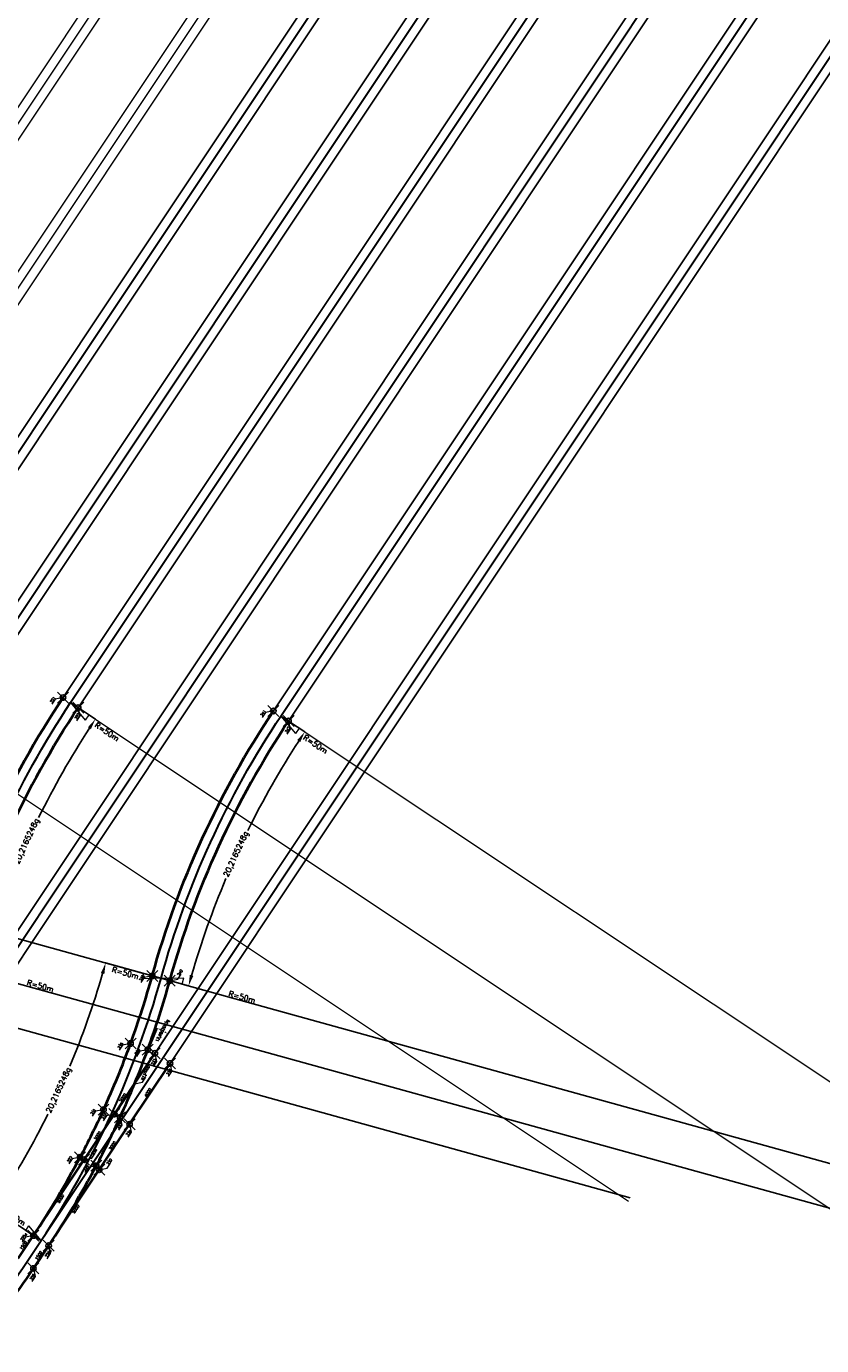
# Model space of a CAD drawing. Header units: metres. Extents: x 6603774 to 6604307, y 5739806 to 5740703.
# Tile 16 of 38: x 6604072 to 6604116, y 5739845 to 5739917. Entities that reach past the tile are written whole.
import ezdxf

# ---------------------------------------------------------------- set-up
doc = ezdxf.new("R2010")
doc.units = ezdxf.units.M
doc.header["$PDMODE"] = 35
doc.header["$PDSIZE"] = 0.3
doc.linetypes.add('DASHDOT', pattern=[25.4, 12.7, -6.35, 0, -6.35])
doc.layers.add('-punkty-specyf', color=7, linetype='Continuous')
for name, color, linetype, lineweight in [('-spec-dług-szyn', 7, 'Continuous', 20), ('-spec-wym-k-wewn', 6, 'Continuous', 13), ('-spec-wym-k-zewn', 30, 'Continuous', 13), ('-spec-wym-kąt-blok', 160, 'Continuous', 13), ('0 (etap 1)', 252, 'Continuous', 13), ('mat-szyna 76C1(VK Ri60)', 3, 'Continuous', 40), ('mat-szyna R60R2', 7, 'Continuous', 40), ('OSIE_TORU', 10, 'DASHDOT', 30), ('szyna 59R2 (między zwr. a krzyż.)', 222, 'Continuous', 40), ('szyna 60R2 (między zwr. a krzyż.)', 254, 'Continuous', 40), ('T_szyny 60R2 R290', 14, 'Continuous', 40), ('wsp-KrzyżownicRZ', 1, 'Continuous', 15), ('wsp-tocznej-szyn RZ', 114, 'Continuous', 15), ('zwrotnica R50m', 140, 'Continuous', 40)]:
    doc.layers.add(name, color=color, linetype=linetype, lineweight=lineweight)
doc.styles.add('dług-szyn', font='txt.shx')
doc.styles.add('prom-specyf', font='txt.shx')
doc.styles.add('WSP', font='txt.shx', dxfattribs={"width": 0.8})
doc.dimstyles.new('Długości-szyn-spec', dxfattribs={"dimtxt": 0.15, "dimasz": 0.01, "dimexe": 1.25, "dimexo": 0, "dimgap": 0, "dimtad": 0, "dimdec": 0, "dimlfac": 1000, "dimtxsty": 'dług-szyn', "dimblk": 'NONE', "dimcen": 0, "dimse1": 1, "dimse2": 1, "dimsd1": 1, "dimsd2": 1, "dimaunit": 1, "dimadec": 3, "dimazin": 0, "dimtfac": 1, "dimtdec": 0, "dimtmove": 0, "dimatfit": 3, "dimldrblk": 'NONE', "dimfxl": 1, "dimtolj": 1, "dimarcsym": 0})
doc.dimstyles.new('krzyz-tory-w-100-kąty', dxfattribs={"dimtxt": 0.15, "dimasz": 0.15, "dimexe": 0, "dimexo": 0, "dimgap": 0.03, "dimtad": 0, "dimdec": 0, "dimtxsty": 'prom-specyf', "dimcen": 0, "dimaunit": 2, "dimadec": 7, "dimazin": 0, "dimtfac": 1, "dimtdec": 0, "dimtmove": 0, "dimatfit": 3, "dimfxl": 1, "dimarcsym": 0})
doc.dimstyles.new('Strzałka -pra-duża-spec', dxfattribs={"dimtxt": 0.3, "dimasz": 1.2, "dimexe": 0, "dimexo": 0, "dimgap": 0.005, "dimtad": 3, "dimjust": 1, "dimdec": 0, "dimzin": 0, "dimdsep": 46, "dimtxsty": 'prom-specyf', "dimblk": 'STRZAŁKA1', "dimcen": 0, "dimdle": 0.6, "dimclrd": 256, "dimadec": 0, "dimazin": 0, "dimtfac": 0.75, "dimtdec": 0, "dimtofl": 0, "dimtmove": 2, "dimatfit": 3, "dimfxl": 1, "dimtolj": 1, "dimtzin": 0, "dimlwd": -1, "dimarcsym": 0})
doc.dimstyles.new('Strzałka -pra-spec', dxfattribs={"dimtxt": 0.3, "dimasz": 1, "dimexe": 0, "dimexo": 0, "dimgap": 0.005, "dimtad": 3, "dimjust": 1, "dimdec": 0, "dimzin": 0, "dimdsep": 46, "dimtxsty": 'prom-specyf', "dimblk": 'STRZAŁKA1', "dimcen": 0, "dimdle": 0.6, "dimclrd": 256, "dimadec": 0, "dimazin": 0, "dimtfac": 0.75, "dimtdec": 0, "dimtofl": 0, "dimtmove": 2, "dimatfit": 3, "dimfxl": 1, "dimtolj": 1, "dimtzin": 0, "dimlwd": -1, "dimarcsym": 0})
doc.dimstyles.new('Strzałka le--spec', dxfattribs={"dimtxt": 0.3, "dimasz": 1, "dimexe": 0, "dimexo": 0, "dimgap": 0.02, "dimtad": 1, "dimdec": 0, "dimzin": 0, "dimdsep": 46, "dimtxsty": 'prom-specyf', "dimblk": 'STZRAŁKA-LEWA', "dimcen": 0, "dimdle": 0.6, "dimadec": 0, "dimazin": 0, "dimtfac": 0.75, "dimtdec": 0, "dimtofl": 0, "dimtmove": 2, "dimatfit": 3, "dimfxl": 1, "dimtolj": 1, "dimtzin": 0, "dimarcsym": 0})
doc.dimstyles.new('Strzałka le-duża-spec', dxfattribs={"dimtxt": 0.3, "dimasz": 1.2, "dimexe": 0, "dimexo": 0, "dimgap": 0.02, "dimtad": 1, "dimdec": 0, "dimzin": 0, "dimdsep": 46, "dimtxsty": 'prom-specyf', "dimblk": 'STZRAŁKA-LEWA', "dimcen": 0, "dimdle": 0.6, "dimadec": 0, "dimazin": 0, "dimtfac": 0.75, "dimtdec": 0, "dimtofl": 0, "dimtmove": 2, "dimatfit": 3, "dimfxl": 1, "dimtolj": 1, "dimtzin": 0, "dimarcsym": 0})
doc.dimstyles.new('tory-w-100-kąty', dxfattribs={"dimtxt": 0.15, "dimasz": 0.6, "dimexe": 0, "dimexo": 0, "dimgap": 0, "dimtad": 0, "dimdec": 0, "dimtxsty": 'prom-specyf', "dimcen": 0, "dimaunit": 2, "dimadec": 7, "dimazin": 0, "dimtfac": 1, "dimtdec": 0, "dimtmove": 0, "dimatfit": 3, "dimfxl": 1, "dimarcsym": 0})

# ---------------------------------------------------------------- blocks, each defined once
blk = doc.blocks.new('STRZAŁKA1')
for p, q in [((0, 0), (-1, 0.299)), ((-1, 0), (-1, 0.299)), ((-1, 0), (0, 0))]:
    blk.add_line(p, q)
blk = doc.blocks.new('*D87')
at = {"layer": '-spec-wym-k-zewn', "transparency": 16777216}
blk.add_line((6604063.903, 5739880.319), (6604105.015, 5739852.929), dxfattribs=at)
at = {"layer": 'Defpoints', "color": 0, "transparency": 16777216}
for p in [(6604062.904, 5739880.984), (6604104.515, 5739853.262)]:
    blk.add_point(p, dxfattribs=at)
at = {"layer": '-spec-wym-k-zewn', "transparency": 16777216, "xscale": 1.2, "yscale": 1.2, "zscale": 1.2, "rotation": 146.3276949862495}
blk.add_blockref('STRZAŁKA1', (6604062.904, 5739880.984), dxfattribs=at)
at = {"layer": '-spec-wym-k-zewn', "color": 0, "transparency": 16777216, "insert": (6604064.863, 5739879.399), "char_height": 0.3, "attachment_point": 5, "rotation": 326.32769, "style": 'prom-specyf'}
blk.add_mtext('\\A1;R=50m', dxfattribs=at)
blk = doc.blocks.new('STZRAŁKA-LEWA')
for p, q in [((-1, 0), (0, 0)), ((0, 0), (-1, -0.299)), ((-1, 0), (-1, -0.299))]:
    blk.add_line(p, q)
blk = doc.blocks.new('*D88')
at = {"layer": '-spec-wym-k-zewn', "color": 0, "lineweight": -2, "transparency": 16777216}
blk.add_line((6604105.093, 5739853.102), (6604057.485, 5739866.285), dxfattribs=at)
at = {"layer": 'Defpoints', "color": 0, "transparency": 16777216}
for p in [(6604056.328, 5739866.605), (6604104.515, 5739853.262)]:
    blk.add_point(p, dxfattribs=at)
at = {"layer": '-spec-wym-k-zewn', "color": 0, "lineweight": -2, "transparency": 16777216, "xscale": 1.2, "yscale": 1.2, "zscale": 1.2, "rotation": 164.5225673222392}
blk.add_blockref('STZRAŁKA-LEWA', (6604056.328, 5739866.605), dxfattribs=at)
at = {"layer": '-spec-wym-k-zewn', "color": 0, "transparency": 16777216, "insert": (6604061.087, 5739865.505), "char_height": 0.3, "attachment_point": 5, "rotation": 344.52257, "style": 'prom-specyf'}
blk.add_mtext('\\A1;R=50m', dxfattribs=at)
blk = doc.blocks.new('*D89')
at = {"layer": '-spec-wym-k-zewn', "transparency": 16777216}
blk.add_line((6604086.959, 5739878.854), (6604128.07, 5739851.464), dxfattribs=at)
at = {"layer": 'Defpoints', "color": 0, "transparency": 16777216}
for p in [(6604085.96, 5739879.519), (6604127.571, 5739851.797)]:
    blk.add_point(p, dxfattribs=at)
at = {"layer": '-spec-wym-k-zewn', "transparency": 16777216, "xscale": 1.2, "yscale": 1.2, "zscale": 1.2, "rotation": 146.3276949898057}
blk.add_blockref('STRZAŁKA1', (6604085.96, 5739879.519), dxfattribs=at)
at = {"layer": '-spec-wym-k-zewn', "color": 0, "transparency": 16777216, "insert": (6604087.848, 5739877.976), "char_height": 0.3, "attachment_point": 5, "rotation": 326.32769, "style": 'prom-specyf'}
blk.add_mtext('\\A1;R=50m', dxfattribs=at)
blk = doc.blocks.new('*D90')
at = {"layer": '-spec-wym-k-zewn', "color": 0, "lineweight": -2, "transparency": 16777216}
blk.add_line((6604128.149, 5739851.637), (6604080.541, 5739864.82), dxfattribs=at)
at = {"layer": 'Defpoints', "color": 0, "transparency": 16777216}
for p in [(6604079.384, 5739865.14), (6604127.571, 5739851.797)]:
    blk.add_point(p, dxfattribs=at)
at = {"layer": '-spec-wym-k-zewn', "color": 0, "lineweight": -2, "transparency": 16777216, "xscale": 1.2, "yscale": 1.2, "zscale": 1.2, "rotation": 164.5225673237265}
blk.add_blockref('STZRAŁKA-LEWA', (6604079.384, 5739865.14), dxfattribs=at)
at = {"layer": '-spec-wym-k-zewn', "color": 0, "transparency": 16777216, "insert": (6604083.823, 5739864.116), "char_height": 0.3, "attachment_point": 5, "rotation": 344.52257, "style": 'prom-specyf'}
blk.add_mtext('\\A1;R=50m', dxfattribs=at)
blk = doc.blocks.new('*D91')
at = {"layer": '-spec-wym-k-wewn', "transparency": 16777216}
blk.add_line((6604075.431, 5739879.586), (6604116.542, 5739852.197), dxfattribs=at)
at = {"layer": 'Defpoints', "color": 0, "transparency": 16777216}
for p in [(6604074.432, 5739880.252), (6604116.043, 5739852.529)]:
    blk.add_point(p, dxfattribs=at)
at = {"layer": '-spec-wym-k-wewn', "transparency": 16777216, "xscale": 1.2, "yscale": 1.2, "zscale": 1.2, "rotation": 146.3276949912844}
blk.add_blockref('STRZAŁKA1', (6604074.432, 5739880.252), dxfattribs=at)
at = {"layer": '-spec-wym-k-wewn', "color": 0, "transparency": 16777216, "insert": (6604076.417, 5739878.655), "char_height": 0.3, "attachment_point": 5, "rotation": 326.32769, "style": 'prom-specyf'}
blk.add_mtext('\\A1;R=50m', dxfattribs=at)
blk = doc.blocks.new('*D92')
at = {"layer": '-spec-wym-k-wewn', "color": 0, "lineweight": -2, "transparency": 16777216}
blk.add_line((6604116.621, 5739852.369), (6604069.013, 5739865.552), dxfattribs=at)
at = {"layer": 'Defpoints', "color": 0, "transparency": 16777216}
for p in [(6604067.856, 5739865.872), (6604116.043, 5739852.529)]:
    blk.add_point(p, dxfattribs=at)
at = {"layer": '-spec-wym-k-wewn', "color": 0, "lineweight": -2, "transparency": 16777216, "xscale": 1.2, "yscale": 1.2, "zscale": 1.2, "rotation": 164.5225673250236}
blk.add_blockref('STZRAŁKA-LEWA', (6604067.856, 5739865.872), dxfattribs=at)
at = {"layer": '-spec-wym-k-wewn', "color": 0, "transparency": 16777216, "insert": (6604072.77, 5739864.721), "char_height": 0.3, "attachment_point": 5, "rotation": 344.52257, "style": 'prom-specyf'}
blk.add_mtext('\\A1;R=50m', dxfattribs=at)
blk = doc.blocks.new('*D93')
at = {"layer": '-spec-wym-k-zewn', "color": 0, "lineweight": -2, "transparency": 16777216}
for p, q in [((6604062.904, 5739880.984), (6604064.189, 5739880.129)), ((6604056.328, 5739866.605), (6604057.816, 5739866.193))]:
    blk.add_line(p, q, dxfattribs=at)
for start, end in [(147.03715, 153.71038), (157.13989, 163.81311)]:
    blk.add_arc((6604104.515, 5739853.262), 48.457, start, end, dxfattribs=at)
at = {"layer": '-spec-wym-k-zewn', "color": 0, "transparency": 16777216}
for points in [[(6604063.775, 5739879.682), (6604063.943, 5739879.572), (6604064.189, 5739880.129)], [(6604058.076, 5739866.743), (6604057.883, 5739866.798), (6604057.816, 5739866.193)]]:
    blk.add_solid(points, dxfattribs=at)
at = {"layer": 'Defpoints', "color": 0, "transparency": 16777216}
for p in [(6604062.904, 5739880.984), (6604061.576, 5739875.717), (6604056.328, 5739866.605), (6604104.515, 5739853.262)]:
    blk.add_point(p, dxfattribs=at)
at = {"layer": '-spec-wym-k-zewn', "color": 0, "transparency": 16777216, "insert": (6604060.448, 5739873.414), "char_height": 0.3, "attachment_point": 5, "rotation": 65.42513, "style": 'prom-specyf'}
blk.add_mtext('20,2165248g', dxfattribs=at)
blk = doc.blocks.new('*D94')
at = {"layer": '-spec-wym-k-wewn', "color": 0, "lineweight": -2, "transparency": 16777216}
for p, q in [((6604074.432, 5739880.252), (6604075.788, 5739879.348)), ((6604067.856, 5739865.872), (6604069.427, 5739865.438))]:
    blk.add_line(p, q, dxfattribs=at)
for start, end in [(147.03841, 153.70732), (157.14295, 163.81185)]:
    blk.add_arc((6604116.043, 5739852.529), 48.37, start, end, dxfattribs=at)
at = {"layer": '-spec-wym-k-wewn', "color": 0, "transparency": 16777216}
for points in [[(6604075.375, 5739878.902), (6604075.542, 5739878.792), (6604075.788, 5739879.348)], [(6604069.687, 5739865.988), (6604069.494, 5739866.042), (6604069.427, 5739865.438)]]:
    blk.add_solid(points, dxfattribs=at)
at = {"layer": 'Defpoints', "color": 0, "transparency": 16777216}
for p in [(6604074.432, 5739880.252), (6604073.18, 5739874.945), (6604067.856, 5739865.872), (6604116.043, 5739852.529)]:
    blk.add_point(p, dxfattribs=at)
at = {"layer": '-spec-wym-k-wewn', "color": 0, "transparency": 16777216, "insert": (6604072.054, 5739872.646), "char_height": 0.3, "attachment_point": 5, "rotation": 65.42513, "style": 'prom-specyf'}
blk.add_mtext('20,2165248g', dxfattribs=at)
blk = doc.blocks.new('*D95')
at = {"layer": '-spec-wym-k-zewn', "color": 0, "lineweight": -2, "transparency": 16777216}
for p, q in [((6604085.96, 5739879.519), (6604087.265, 5739878.65)), ((6604079.384, 5739865.14), (6604080.895, 5739864.721))]:
    blk.add_line(p, q, dxfattribs=at)
for start, end in [(147.0375, 153.70952), (157.14075, 163.81276)]:
    blk.add_arc((6604127.571, 5739851.797), 48.432, start, end, dxfattribs=at)
at = {"layer": '-spec-wym-k-zewn', "color": 0, "transparency": 16777216}
for points in [[(6604086.851, 5739878.203), (6604087.019, 5739878.094), (6604087.265, 5739878.65)], [(6604081.155, 5739865.271), (6604080.963, 5739865.326), (6604080.895, 5739864.721)]]:
    blk.add_solid(points, dxfattribs=at)
at = {"layer": 'Defpoints', "color": 0, "transparency": 16777216}
for p in [(6604085.96, 5739879.519), (6604084.653, 5739874.241), (6604079.384, 5739865.14), (6604127.571, 5739851.797)]:
    blk.add_point(p, dxfattribs=at)
at = {"layer": '-spec-wym-k-zewn', "color": 0, "transparency": 16777216, "insert": (6604083.526, 5739871.939), "char_height": 0.3, "attachment_point": 5, "rotation": 65.42513, "style": 'prom-specyf'}
blk.add_mtext('20,2165248g', dxfattribs=at)
blk = doc.blocks.new('*D112')
at = {"layer": '-spec-wym-k-zewn', "color": 0, "lineweight": -2, "transparency": 16777216}
blk.add_line((6604030.619, 5739878.643), (6604078.421, 5739865.407), dxfattribs=at)
at = {"layer": 'Defpoints', "color": 0, "transparency": 16777216}
for p in [(6604031.197, 5739878.483), (6604079.384, 5739865.14)]:
    blk.add_point(p, dxfattribs=at)
at = {"layer": '-spec-wym-k-zewn', "color": 0, "lineweight": -2, "transparency": 16777216, "rotation": 344.5225673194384}
blk.add_blockref('STZRAŁKA-LEWA', (6604079.384, 5739865.14), dxfattribs=at)
at = {"layer": '-spec-wym-k-zewn', "color": 0, "transparency": 16777216, "insert": (6604077.428, 5739865.432), "char_height": 0.3, "attachment_point": 5, "rotation": 344.52257, "style": 'prom-specyf'}
blk.add_mtext('\\A1;R=50m', dxfattribs=at)
blk = doc.blocks.new('*D113')
at = {"layer": '-spec-wym-k-zewn', "transparency": 16777216}
blk.add_line((6604071.976, 5739851.315), (6604030.698, 5739878.815), dxfattribs=at)
at = {"layer": 'Defpoints', "color": 0, "transparency": 16777216}
for p in [(6604031.197, 5739878.483), (6604072.809, 5739850.761)]:
    blk.add_point(p, dxfattribs=at)
at = {"layer": '-spec-wym-k-zewn', "transparency": 16777216, "rotation": 326.3276949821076}
blk.add_blockref('STRZAŁKA1', (6604072.809, 5739850.761), dxfattribs=at)
at = {"layer": '-spec-wym-k-zewn', "color": 0, "transparency": 16777216, "insert": (6604071.293, 5739852.092), "char_height": 0.3, "attachment_point": 5, "rotation": 326.32769, "style": 'prom-specyf'}
blk.add_mtext('\\A1;R=50m', dxfattribs=at)
blk = doc.blocks.new('*D123')
at = {"layer": '-spec-wym-k-zewn', "color": 0, "lineweight": -2, "transparency": 16777216}
for p, q in [((6604079.384, 5739865.14), (6604076.35, 5739865.98)), ((6604072.809, 5739850.761), (6604070.188, 5739852.507))]:
    blk.add_line(p, q, dxfattribs=at)
for start, end in [(337.19867, 343.7888), (327.06146, 333.65159)]:
    blk.add_arc((6604031.197, 5739878.483), 46.851, start, end, dxfattribs=at)
at = {"layer": '-spec-wym-k-zewn', "color": 0, "transparency": 16777216}
for points in [[(6604076.09, 5739865.43), (6604076.282, 5739865.376), (6604076.35, 5739865.98)], [(6604070.601, 5739852.953), (6604070.434, 5739853.063), (6604070.188, 5739852.507)]]:
    blk.add_solid(points, dxfattribs=at)
at = {"layer": 'Defpoints', "color": 0, "transparency": 16777216}
for p in [(6604031.197, 5739878.483), (6604079.384, 5739865.14), (6604072.714, 5739856.771), (6604072.809, 5739850.761)]:
    blk.add_point(p, dxfattribs=at)
at = {"layer": '-spec-wym-k-zewn', "color": 0, "transparency": 16777216, "insert": (6604073.805, 5739858.998), "char_height": 0.3, "attachment_point": 5, "rotation": 65.42513, "style": 'prom-specyf'}
blk.add_mtext('20,2165248g', dxfattribs=at)
blk = doc.blocks.new('Wsp-pg50(s)')
for p, q in [((0, 0), (315, 315)), ((315, 315), (645, 315))]:
    blk.add_line(p, q)
at = {"style": 'WSP', "width": 0.8}
blk.add_attdef('WSP', (330, 352), '', height=150, dxfattribs=at)
blk = doc.blocks.new('*D630')
at = {"layer": 'Defpoints', "color": 0, "transparency": 16777216}
for p in [(6604075.165, 5739855.199), (6604075.262, 5739855.134), (6604072.392, 5739851.038)]:
    blk.add_point(p, dxfattribs=at)
at = {"layer": '-spec-dług-szyn', "color": 0, "transparency": 16777216, "insert": (6604073.875, 5739853.054), "char_height": 0.15, "attachment_point": 5, "rotation": 56.32769, "style": 'dług-szyn'}
blk.add_mtext('\\A1;5000', dxfattribs=at)
blk = doc.blocks.new('_None')
blk = doc.blocks.new('*D631')
at = {"layer": 'Defpoints', "color": 0, "transparency": 16777216}
for p in [(6604075.997, 5739854.645), (6604076.103, 5739854.574), (6604073.225, 5739850.483)]:
    blk.add_point(p, dxfattribs=at)
at = {"layer": '-spec-dług-szyn', "color": 0, "transparency": 16777216, "insert": (6604074.717, 5739852.493), "char_height": 0.15, "attachment_point": 5, "rotation": 56.32769, "style": 'dług-szyn'}
blk.add_mtext('\\A1;5000', dxfattribs=at)
blk = doc.blocks.new('*D632')
at = {"layer": 'Defpoints', "color": 0, "transparency": 16777216}
for p in [(6604077.555, 5739857.212), (6604077.66, 5739857.141), (6604075.997, 5739854.645)]:
    blk.add_point(p, dxfattribs=at)
at = {"layer": '-spec-dług-szyn', "color": 0, "transparency": 16777216, "insert": (6604076.723, 5739855.963), "char_height": 0.15, "attachment_point": 5, "rotation": 56.32769, "style": 'dług-szyn'}
blk.add_mtext('\\A1;3000', dxfattribs=at)
blk = doc.blocks.new('*D633')
at = {"layer": 'Defpoints', "color": 0, "transparency": 16777216}
for p in [(6604079.772, 5739860.54), (6604079.878, 5739860.47), (6604077.66, 5739857.141)]:
    blk.add_point(p, dxfattribs=at)
at = {"layer": '-spec-dług-szyn', "color": 0, "transparency": 16777216, "insert": (6604078.664, 5739858.876), "char_height": 0.15, "attachment_point": 5, "rotation": 56.32769, "style": 'dług-szyn'}
blk.add_mtext('\\A1;4000', dxfattribs=at)
blk = doc.blocks.new('*D634')
at = {"layer": 'Defpoints', "color": 0, "transparency": 16777216}
for p in [(6604076.738, 5739857.756), (6604076.828, 5739857.696), (6604075.165, 5739855.199)]:
    blk.add_point(p, dxfattribs=at)
at = {"layer": '-spec-dług-szyn', "color": 0, "transparency": 16777216, "insert": (6604075.906, 5739856.507), "char_height": 0.15, "attachment_point": 5, "rotation": 56.32769, "style": 'dług-szyn'}
blk.add_mtext('\\A1;3000', dxfattribs=at)
blk = doc.blocks.new('*D635')
at = {"layer": 'Defpoints', "color": 0, "transparency": 16777216}
for p in [(6604077.847, 5739859.42), (6604077.937, 5739859.36), (6604076.828, 5739857.696)]:
    blk.add_point(p, dxfattribs=at)
at = {"layer": '-spec-dług-szyn', "color": 0, "transparency": 16777216, "insert": (6604077.293, 5739858.588), "char_height": 0.15, "attachment_point": 5, "rotation": 56.32769, "style": 'dług-szyn'}
blk.add_mtext('\\A1;2000', dxfattribs=at)
blk = doc.blocks.new('*D636')
at = {"layer": 'Defpoints', "color": 0, "transparency": 16777216}
for p in [(6604079.046, 5739861.025), (6604079.136, 5739860.965), (6604077.937, 5739859.36)]:
    blk.add_point(p, dxfattribs=at)
at = {"layer": '-spec-dług-szyn', "color": 0, "transparency": 16777216, "insert": (6604078.581, 5739860.133), "char_height": 0.15, "attachment_point": 5, "rotation": 56.32769, "style": 'dług-szyn'}
blk.add_mtext('\\A1;2000', dxfattribs=at)
blk = doc.blocks.new('*D659')
at = {"layer": '-spec-wym-kąt-blok', "color": 0, "lineweight": -2, "transparency": 16777216}
for p, q in [((6604077.994, 5739859.499), (6604079.183, 5739862.405)), ((6604079.046, 5739861.025), (6604079.761, 5739862.098))]:
    blk.add_line(p, q, dxfattribs=at)
for start, end in [(64.30242, 65.13638), (58.9402, 59.77265)]:
    blk.add_arc((6604077.937, 5739859.36), 3.29, start, end, dxfattribs=at)
at = {"layer": '-spec-wym-kąt-blok', "color": 0, "transparency": 16777216}
for points in [[(6604079.31, 5739862.322), (6604079.33, 5739862.368), (6604079.183, 5739862.405)], [(6604079.648, 5739862.199), (6604079.621, 5739862.157), (6604079.761, 5739862.098)]]:
    blk.add_solid(points, dxfattribs=at)
at = {"layer": 'Defpoints', "color": 0, "transparency": 16777216}
for p in [(6604079.575, 5739862.213), (6604079.046, 5739861.025), (6604077.937, 5739859.36), (6604077.937, 5739859.36), (6604077.994, 5739859.499)]:
    blk.add_point(p, dxfattribs=at)
at = {"layer": '-spec-wym-kąt-blok', "color": 0, "transparency": 16777216, "insert": (6604079.48, 5739862.266), "char_height": 0.15, "attachment_point": 5, "rotation": 63, "style": 'prom-specyf'}
blk.add_mtext('12,6902063g', dxfattribs=at)
blk = doc.blocks.new('*D709')
at = {"layer": 'Defpoints', "color": 0, "transparency": 16777216}
for p in [(6604072.258, 5739851.127), (6604072.392, 5739851.038), (6604071.561, 5739849.79)]:
    blk.add_point(p, dxfattribs=at)
at = {"layer": '-spec-dług-szyn', "color": 0, "transparency": 16777216, "insert": (6604071.843, 5739850.503), "char_height": 0.15, "attachment_point": 5, "rotation": 56.32769, "style": 'dług-szyn'}
blk.add_mtext('\\A1;1500', dxfattribs=at)
blk = doc.blocks.new('*D710')
at = {"layer": 'Defpoints', "color": 0, "transparency": 16777216}
for p in [(6604073.099, 5739850.567), (6604073.225, 5739850.483), (6604072.393, 5739849.235)]:
    blk.add_point(p, dxfattribs=at)
at = {"layer": '-spec-dług-szyn', "color": 0, "transparency": 16777216, "insert": (6604072.683, 5739849.943), "char_height": 0.15, "attachment_point": 5, "rotation": 56.32769, "style": 'dług-szyn'}
blk.add_mtext('\\A1;1500', dxfattribs=at)

msp = doc.modelspace()

# ---------------------------------------------------------------- linework, layer by layer
at = {"layer": '-punkty-specyf'}
for p in [(6604074.0159, 5739880.5288), (6604074.8481, 5739879.9744), (6604085.5438, 5739879.7962), (6604086.376, 5739879.2417), (6604078.9024, 5739865.2732), (6604079.8661, 5739865.0064), (6604077.7176, 5739861.5674), (6604078.6574, 5739861.2256), (6604079.0458, 5739861.0245), (6604079.878, 5739860.4701), (6604076.2333, 5739857.9395), (6604076.828, 5739857.6956), (6604077.1431, 5739857.5245), (6604077.6602, 5739857.1412), (6604074.95, 5739855.3318), (6604075.1647, 5739855.199), (6604075.8339, 5739854.8641), (6604075.9969, 5739854.6445), (6604072.3925, 5739851.0378), (6604073.2247, 5739850.4834), (6604072.393, 5739849.2351)]:
    msp.add_point(p, dxfattribs=at)
at = {"layer": '-spec-wym-kąt-blok'}
msp.add_line((6604077.9937, 5739859.4989), (6604077.9369, 5739859.3601), dxfattribs=at)
at = {"flags": 128}
for points in [[(6604062.488, 5739881.2615), (6604112.2052, 5739955.8874)], [(6604063.3202, 5739880.707), (6604113.0374, 5739955.333)], [(6604074.0159, 5739880.5288), (6604115.3263, 5739942.5361)], [(6604074.8481, 5739879.9744), (6604116.1586, 5739941.9817)], [(6604085.5438, 5739879.7962), (6604125.1008, 5739939.1715)], [(6604086.376, 5739879.2417), (6604125.933, 5739938.617)], [(6604055.9899, 5739862.4898), (6604105.7072, 5739937.1158)], [(6604056.8222, 5739861.9354), (6604106.5394, 5739936.5613)], [(6604079.0458, 5739861.0245), (6604126.6541, 5739932.485)], [(6604079.878, 5739860.4701), (6604127.4863, 5739931.9305)], [(6604067.5179, 5739861.7572), (6604108.8283, 5739923.7644)], [(6604068.3501, 5739861.2027), (6604109.6605, 5739923.21)]]:
    msp.add_lwpolyline(points, dxfattribs=at)
msp.add_lwpolyline([(6604074.9487, 5739855.3293, 0.0000142), (6604074.95, 5739855.3318, 0.0000142)], format="xyb", dxfattribs=at)
at = {"layer": '0 (etap 1)', "color": 252, "lineweight": 13, "flags": 128}
for points in [[(6604050.9601, 5739881.9941), (6604103.9334, 5739961.5076)], [(6604051.7923, 5739881.4397), (6604104.7656, 5739960.9531)], [(6604044.462, 5739863.2224), (6604099.6603, 5739946.0754)], [(6604045.2942, 5739862.668), (6604100.4925, 5739945.521)]]:
    msp.add_lwpolyline(points, dxfattribs=at)
at = {"layer": 'mat-szyna 76C1(VK Ri60)', "ltscale": 3, "flags": 128}
for points in [[(6604076.2333, 5739857.9395, 0.0198046), (6604077.7176, 5739861.5674)], [(6604077.9369, 5739859.3601, 0.0099013), (6604078.6574, 5739861.2256, 0.0099013)], [(6604077.1431, 5739857.5245, 0.0099013), (6604077.9369, 5739859.3601)]]:
    msp.add_lwpolyline(points, format="xyb", dxfattribs=at)
for points in [[(6604077.9369, 5739859.3601), (6604079.0458, 5739861.0245)], [(6604077.6602, 5739857.1412), (6604079.878, 5739860.4701)], [(6604076.828, 5739857.6956), (6604077.9369, 5739859.3601)]]:
    msp.add_lwpolyline(points, dxfattribs=at)
at = {"layer": 'mat-szyna R60R2'}
for p, q in [((6604071.5608, 5739849.7895), (6604072.3925, 5739851.0378)), ((6604072.393, 5739849.2351), (6604073.2247, 5739850.4834))]:
    msp.add_line(p, q, dxfattribs=at)
at = {"layer": 'OSIE_TORU', "linetype": 'ByBlock', "ltscale": 0.1, "flags": 128}
for points in [[(6604045.4062, 5739836.3539, 0.0261859), (6604050.6395, 5739836.2958, 0.2123931), (6604068.8512, 5739845.3146, 0.0261859), (6604071.9769, 5739849.5123), (6604127.0702, 5739932.2077, 0.0261859), (6604129.74, 5739936.7091, 0.1531555), (6604132.4047, 5739951.4345, 0.0261859), (6604131.4818, 5739956.5857), (6604123.5792, 5739990.3909, -0.0261859), (6604122.6562, 5739995.5425, -0.1541046), (6604125.3641, 5740010.3499, -0.0252581), (6604127.9475, 5740014.6872)], [(6604049.7528, 5739852.2259, 0.0795573), (6604056.3284, 5739866.6051, -0.0795573), (6604062.9041, 5739880.9843), (6604119.2746, 5739965.5969, 0.0261859), (6604121.9444, 5739970.0983, 0.1541046), (6604124.5974, 5739984.9156, 0.0252581), (6604123.6979, 5739989.8832)], [(6604061.2807, 5739851.4933, 0.0795573), (6604067.8563, 5739865.8724, -0.0795573), (6604074.432, 5739880.2516), (6604122.3958, 5739952.2456, 0.0261859), (6604125.0656, 5739956.747, 0.1541046), (6604127.7185, 5739971.5643, 0.0252581), (6604126.819, 5739976.5319)], [(6604022.3504, 5739837.8192, 0.0261859), (6604027.5837, 5739837.7611, 0.2123931), (6604045.7954, 5739846.7799, 0.0261859), (6604048.9211, 5739850.9776), (6604106.1233, 5739936.8385, 0.0795573), (6604112.699, 5739951.2177, -0.0795573), (6604119.2746, 5739965.5969)], [(6604072.8086, 5739850.7606, 0.0795573), (6604079.3843, 5739865.1398, -0.0795573), (6604085.9599, 5739879.519), (6604125.5169, 5739938.8943, 0.0261859), (6604128.1867, 5739943.3957, 0.1541046), (6604130.8397, 5739958.213, 0.0252581), (6604129.9401, 5739963.1806)], [(6604033.8783, 5739837.0866, 0.0261859), (6604039.1116, 5739837.0284, 0.2123931), (6604057.3233, 5739846.0473, 0.0261859), (6604060.449, 5739850.2449), (6604109.2444, 5739923.4872, 0.0795573), (6604115.8201, 5739937.8664, -0.0795573), (6604122.3958, 5739952.2456)]]:
    msp.add_lwpolyline(points, format="xyb", dxfattribs=at)
at = {"layer": 'OSIE_TORU', "color": 252, "linetype": 'ByBlock', "lineweight": 13, "ltscale": 0.1, "flags": 128}
for points in [[(6604010.8225, 5739838.5518, 0.0261859), (6604016.0558, 5739838.4937, 0.2123931), (6604034.2675, 5739847.5125, 0.0261859), (6604037.3932, 5739851.7102), (6604100.0764, 5739945.7982, 0.0795573), (6604106.652, 5739960.1774), (6604115.1984, 5739991.0416, -0.0795573), (6604121.774, 5740005.4208)], [(6604038.2248, 5739852.9586, 0.0795573), (6604044.8005, 5739867.3377, -0.0795573), (6604051.3762, 5739881.7169), (6604104.3495, 5739961.2303, 0.0795573), (6604110.9252, 5739975.6095)]]:
    msp.add_lwpolyline(points, format="xyb", dxfattribs=at)
at = {"layer": 'szyna 59R2 (między zwr. a krzyż.)', "flags": 128}
for points in [[(6604074.95, 5739855.3318, 0.0146819), (6604076.2333, 5739857.9395)], [(6604075.8339, 5739854.8641, 0.0146819), (6604077.1431, 5739857.5245)]]:
    msp.add_lwpolyline(points, format="xyb", dxfattribs=at)
at = {"layer": 'szyna 60R2 (między zwr. a krzyż.)', "flags": 128}
for points in [[(6604075.1647, 5739855.199), (6604076.828, 5739857.6956)], [(6604075.9969, 5739854.6445), (6604077.6602, 5739857.1412)]]:
    msp.add_lwpolyline(points, dxfattribs=at)
at = {"layer": 'T_szyny 60R2 R290', "ltscale": 3, "flags": 128}
for points in [[(6604066.1897, 5739862.3, 0.0196573), (6604067.3745, 5739866.0059, -0.0795573), (6604074.0159, 5739880.5288)], [(6604067.1295, 5739861.9583, 0.0196573), (6604068.3382, 5739865.739, -0.0795573), (6604074.8481, 5739879.9744)], [(6604077.7176, 5739861.5674, 0.0196573), (6604078.9024, 5739865.2732, -0.0795573), (6604085.5438, 5739879.7962)], [(6604078.6574, 5739861.2256, 0.0196573), (6604079.8661, 5739865.0064, -0.0795573), (6604086.376, 5739879.2417)], [(6604056.5545, 5739836.7387, 0.1517767), (6604069.2361, 5739844.9954, 0.0261859), (6604072.393, 5739849.2351)]]:
    msp.add_lwpolyline(points, format="xyb", dxfattribs=at)
at = {"layer": 'zwrotnica R50m', "flags": 128}
for points in [[(6604072.3925, 5739851.0378, 0.0252579), (6604074.95, 5739855.3318, 0.0252437)], [(6604073.2247, 5739850.4834, 0.0252578), (6604075.8339, 5739854.8641, 0.0252578)]]:
    msp.add_lwpolyline(points, format="xyb", dxfattribs=at)
for points in [[(6604072.3925, 5739851.0378), (6604075.1647, 5739855.199)], [(6604073.2247, 5739850.4834), (6604075.9969, 5739854.6445)]]:
    msp.add_lwpolyline(points, dxfattribs=at)

# ---------------------------------------------------------------- block references
at = {"layer": 'wsp-KrzyżownicRZ'}
ref = msp.add_blockref('Wsp-pg50(s)', (6604077.9369, 5739859.3601), dxfattribs=dict(at, xscale=-0.0009999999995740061, yscale=0.0009999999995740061, zscale=0.0009999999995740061, rotation=236.3276950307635))
ref.add_attrib('WSP', 'K13', (6604078.4018, 5739859.5547), dxfattribs={"layer": '0', "height": 0.15, "rotation": 56.327695, "style": 'WSP', "width": 0.8})
at = {"layer": 'wsp-tocznej-szyn RZ'}
ref = msp.add_blockref('Wsp-pg50(s)', (6604074.0159, 5739880.5288), dxfattribs=dict(at, xscale=-0.0009999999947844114, yscale=0.0009999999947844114, zscale=0.0009999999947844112, rotation=56.32769507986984))
ref.add_attrib('WSP', '221', (6604073.4249, 5739880.2294), dxfattribs={"layer": '0', "height": 0.15, "rotation": 56.327695, "style": 'WSP', "width": 0.8})
ref = msp.add_blockref('Wsp-pg50(s)', (6604074.8481, 5739879.9744), dxfattribs=dict(at, xscale=0.0009999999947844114, yscale=0.0009999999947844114, zscale=0.0009999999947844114, rotation=236.3276950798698))
ref.add_attrib('WSP', '222', (6604074.7702, 5739879.3227), dxfattribs={"layer": '0', "height": 0.15, "rotation": 56.327695, "style": 'WSP', "width": 0.8})
ref = msp.add_blockref('Wsp-pg50(s)', (6604085.5438, 5739879.7962), dxfattribs=dict(at, xscale=-0.0009999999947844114, yscale=0.0009999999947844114, zscale=0.0009999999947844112, rotation=56.32769507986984))
ref.add_attrib('WSP', '241', (6604084.9528, 5739879.4968), dxfattribs={"layer": '0', "height": 0.15, "rotation": 56.327695, "style": 'WSP', "width": 0.8})
ref = msp.add_blockref('Wsp-pg50(s)', (6604086.376, 5739879.2417), dxfattribs=dict(at, xscale=0.0009999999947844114, yscale=0.0009999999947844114, zscale=0.0009999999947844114, rotation=236.3276950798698))
ref.add_attrib('WSP', '242', (6604086.2981, 5739878.5901), dxfattribs={"layer": '0', "height": 0.15, "rotation": 56.327695, "style": 'WSP', "width": 0.8})
ref = msp.add_blockref('Wsp-pg50(s)', (6604078.9024, 5739865.2732), dxfattribs=dict(at, xscale=-0.0009999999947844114, yscale=0.0009999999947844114, zscale=0.0009999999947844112, rotation=56.32769507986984))
ref.add_attrib('WSP', '239', (6604078.3114, 5739864.9738), dxfattribs={"layer": '0', "height": 0.15, "rotation": 56.327695, "style": 'WSP', "width": 0.8})
ref = msp.add_blockref('Wsp-pg50(s)', (6604079.8661, 5739865.0064), dxfattribs=dict(at, xscale=-0.0009999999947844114, yscale=0.0009999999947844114, zscale=0.0009999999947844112, rotation=236.3276950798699))
ref.add_attrib('WSP', '240', (6604080.3932, 5739865.2627), dxfattribs={"layer": '0', "height": 0.15, "rotation": 56.327695, "style": 'WSP', "width": 0.8})
ref = msp.add_blockref('Wsp-pg50(s)', (6604077.7176, 5739861.5674), dxfattribs=dict(at, xscale=-0.0009999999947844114, yscale=0.0009999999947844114, zscale=0.0009999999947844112, rotation=56.32769507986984))
ref.add_attrib('WSP', '235', (6604077.1266, 5739861.2679), dxfattribs={"layer": '0', "height": 0.15, "rotation": 56.327695, "style": 'WSP', "width": 0.8})
ref = msp.add_blockref('Wsp-pg50(s)', (6604078.6574, 5739861.2256), dxfattribs=dict(at, xscale=-0.0009999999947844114, yscale=0.0009999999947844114, zscale=0.0009999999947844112, rotation=56.32769507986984))
ref.add_attrib('WSP', '236', (6604078.0664, 5739860.9262), dxfattribs={"layer": '0', "height": 0.15, "rotation": 56.327695, "style": 'WSP', "width": 0.8})
ref = msp.add_blockref('Wsp-pg50(s)', (6604079.0458, 5739861.0245), dxfattribs=dict(at, xscale=0.0009999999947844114, yscale=0.0009999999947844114, zscale=0.0009999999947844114, rotation=236.3276950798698))
ref.add_attrib('WSP', '237', (6604078.9679, 5739860.3728), dxfattribs={"layer": '0', "height": 0.15, "rotation": 56.327695, "style": 'WSP', "width": 0.8})
ref = msp.add_blockref('Wsp-pg50(s)', (6604079.878, 5739860.4701), dxfattribs=dict(at, xscale=0.0009999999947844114, yscale=0.0009999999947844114, zscale=0.0009999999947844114, rotation=236.3276950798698))
ref.add_attrib('WSP', '238', (6604079.8001, 5739859.8184), dxfattribs={"layer": '0', "height": 0.15, "rotation": 56.327695, "style": 'WSP', "width": 0.8})
ref = msp.add_blockref('Wsp-pg50(s)', (6604076.2333, 5739857.9395), dxfattribs=dict(at, xscale=-0.0009999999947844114, yscale=0.0009999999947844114, zscale=0.0009999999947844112, rotation=56.32769507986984))
ref.add_attrib('WSP', '231', (6604075.6423, 5739857.6401), dxfattribs={"layer": '0', "height": 0.15, "rotation": 56.327695, "style": 'WSP', "width": 0.8})
ref = msp.add_blockref('Wsp-pg50(s)', (6604076.828, 5739857.6956), dxfattribs=dict(at, xscale=-0.0009999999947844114, yscale=0.0009999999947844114, zscale=0.0009999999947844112, rotation=56.32769507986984))
ref.add_attrib('WSP', '232', (6604076.237, 5739857.3962), dxfattribs={"layer": '0', "height": 0.15, "rotation": 56.327695, "style": 'WSP', "width": 0.8})
ref = msp.add_blockref('Wsp-pg50(s)', (6604077.1431, 5739857.5245), dxfattribs=dict(at, xscale=0.0009999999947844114, yscale=0.0009999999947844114, zscale=0.0009999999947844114, rotation=236.3276950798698))
ref.add_attrib('WSP', '233', (6604077.0652, 5739856.8728), dxfattribs={"layer": '0', "height": 0.15, "rotation": 56.327695, "style": 'WSP', "width": 0.8})
ref = msp.add_blockref('Wsp-pg50(s)', (6604077.6602, 5739857.1412), dxfattribs=dict(at, xscale=0.0009999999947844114, yscale=0.0009999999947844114, zscale=0.0009999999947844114, rotation=236.3276950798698))
ref.add_attrib('WSP', '234', (6604077.5823, 5739856.4895), dxfattribs={"layer": '0', "height": 0.15, "rotation": 56.327695, "style": 'WSP', "width": 0.8})
ref = msp.add_blockref('Wsp-pg50(s)', (6604075.1647, 5739855.199), dxfattribs=dict(at, xscale=-0.0009999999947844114, yscale=0.0009999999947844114, zscale=0.0009999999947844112, rotation=236.3276950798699))
ref.add_attrib('WSP', '228', (6604075.6917, 5739855.4553), dxfattribs={"layer": '0', "height": 0.15, "rotation": 56.327695, "style": 'WSP', "width": 0.8})
ref = msp.add_blockref('Wsp-pg50(s)', (6604074.95, 5739855.3318), dxfattribs=dict(at, xscale=-0.0009999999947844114, yscale=0.0009999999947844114, zscale=0.0009999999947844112, rotation=56.32769507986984))
ref.add_attrib('WSP', '227', (6604074.359, 5739855.0324), dxfattribs={"layer": '0', "height": 0.15, "rotation": 56.327695, "style": 'WSP', "width": 0.8})
ref = msp.add_blockref('Wsp-pg50(s)', (6604075.8339, 5739854.8641), dxfattribs=dict(at, xscale=-0.0009999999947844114, yscale=0.0009999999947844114, zscale=0.0009999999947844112, rotation=56.32769507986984))
ref.add_attrib('WSP', '229', (6604075.2429, 5739854.5647), dxfattribs={"layer": '0', "height": 0.15, "rotation": 56.327695, "style": 'WSP', "width": 0.8})
ref = msp.add_blockref('Wsp-pg50(s)', (6604075.9969, 5739854.6445), dxfattribs=dict(at, xscale=-0.0009999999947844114, yscale=0.0009999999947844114, zscale=0.0009999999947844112, rotation=236.3276950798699))
ref.add_attrib('WSP', '230', (6604076.5239, 5739854.9009), dxfattribs={"layer": '0', "height": 0.15, "rotation": 56.327695, "style": 'WSP', "width": 0.8})
ref = msp.add_blockref('Wsp-pg50(s)', (6604072.3925, 5739851.0378), dxfattribs=dict(at, xscale=-0.0009999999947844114, yscale=0.0009999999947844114, zscale=0.0009999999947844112, rotation=56.32769507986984))
ref.add_attrib('WSP', '225a', (6604071.8015, 5739850.7384), dxfattribs={"layer": '0', "height": 0.15, "rotation": 56.327695, "style": 'WSP', "width": 0.8})
ref = msp.add_blockref('Wsp-pg50(s)', (6604073.2247, 5739850.4834), dxfattribs=dict(at, xscale=0.0009999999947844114, yscale=0.0009999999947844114, zscale=0.0009999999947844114, rotation=236.3276950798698))
ref.add_attrib('WSP', '226a', (6604073.1468, 5739849.8317), dxfattribs={"layer": '0', "height": 0.15, "rotation": 56.327695, "style": 'WSP', "width": 0.8})
ref = msp.add_blockref('Wsp-pg50(s)', (6604072.393, 5739849.2351), dxfattribs=dict(at, xscale=0.0009999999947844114, yscale=0.0009999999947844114, zscale=0.0009999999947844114, rotation=236.3276950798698))
ref.add_attrib('WSP', '226', (6604072.3151, 5739848.5834), dxfattribs={"layer": '0', "height": 0.15, "rotation": 56.327695, "style": 'WSP', "width": 0.8})

# ---------------------------------------------------------------- dimensions: what is measured, and where the dimension line sits
at = {"layer": '-spec-dług-szyn'}
for p1, p2, distance, picture, middle in [((6604077.9369, 5739859.3601), (6604079.0458, 5739861.0245), -0.1078, '*D636', (6604078.5811, 5739860.1325)), ((6604075.1647, 5739855.199), (6604076.828, 5739857.6956), 0.108, '*D634', (6604075.9064, 5739856.5072)), ((6604075.9969, 5739854.6445), (6604077.6602, 5739857.1412), 0.1269, '*D632', (6604076.723, 5739855.9632)), ((6604072.3925, 5739851.0378), (6604075.1647, 5739855.199), -0.1164, '*D630', (6604073.8755, 5739853.0539)), ((6604073.2247, 5739850.4834), (6604075.9969, 5739854.6445), -0.1272, '*D631', (6604074.7167, 5739852.4934)), ((6604071.5608, 5739849.7895), (6604072.3925, 5739851.0378), 0.161, '*D709', (6604071.8426, 5739850.503)), ((6604072.393, 5739849.2351), (6604073.2247, 5739850.4834), 0.1512, '*D710', (6604072.683, 5739849.9431))]:
    dim = msp.add_aligned_dim(p1=p1, p2=p2, distance=distance, dimstyle='Długości-szyn-spec', dxfattribs=at)
    dim.commit()
    dim.dimension.update_dxf_attribs({"geometry": picture, "text_midpoint": middle})
for base, p1, p2, picture, middle in [((6604079.7724, 5739860.5404), (6604077.6602, 5739857.1412), (6604079.878, 5739860.4701), '*D633', (6604078.6635, 5739858.876)), ((6604077.847, 5739859.42), (6604076.828, 5739857.6956), (6604077.9369, 5739859.3601), '*D635', (6604077.2926, 5739858.5877))]:
    dim = msp.add_linear_dim(base=base, p1=p1, p2=p2, angle=236.327695, dimstyle='Długości-szyn-spec', override={"dimtmove": 1}, dxfattribs=at)
    dim.commit()
    dim.dimension.update_dxf_attribs({"geometry": picture, "text_midpoint": middle})
at = {"layer": '-spec-wym-k-wewn'}
dim = msp.add_angular_dim_3p(base=(6604073.1799917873, 5739874.9448040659), center=(6604116.0431254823, 5739852.5294997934), p1=(6604074.4320145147, 5739880.2516108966), p2=(6604067.8563436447, 5739865.8724401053), dimstyle='tory-w-100-kąty', override={"dimtxt": 0.3}, dxfattribs=at)
dim.commit()
dim.dimension.update_dxf_attribs({"geometry": '*D94', "text_midpoint": (6604072.0541975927, 5739872.6458692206)})
for mpoint, dimstyle, picture, middle in [((6604074.432, 5739880.2516), 'Strzałka -pra-duża-spec', '*D91', (6604076.4172, 5739878.6553)), ((6604067.8563, 5739865.8724), 'Strzałka le-duża-spec', '*D92', (6604072.7697, 5739864.7205))]:
    dim = msp.add_radius_dim(center=(6604116.0431, 5739852.5295), mpoint=mpoint, dimstyle=dimstyle, override={"dimpost": 'R=<>m'}, dxfattribs=at)
    dim.commit()
    dim.dimension.update_dxf_attribs({"geometry": picture, "text_midpoint": middle, "dimtype": 164})
at = {"layer": '-spec-wym-k-zewn'}
for base, center, p1, p2, picture, middle in [((6604061.5756366, 5739875.7174174), (6604104.5152042, 5739853.262142), (6604062.9040932, 5739880.9842531), (6604056.3284224, 5739866.6050823), '*D93', (6604060.4478349, 5739873.4143831)), ((6604084.6529733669, 5739874.2408926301), (6604127.5710467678, 5739851.796857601), (6604085.9599357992, 5739879.5189687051), (6604079.3842649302, 5739865.1397979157), '*D95', (6604083.5257361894, 5739871.9390111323)), ((6604072.7143182, 5739856.7714817), (6604031.1974831, 5739878.4827382), (6604072.8085941, 5739850.7606271), (6604079.3842649, 5739865.1397979), '*D123', (6604073.804752, 5739858.9982088))]:
    dim = msp.add_angular_dim_3p(base=base, center=center, p1=p1, p2=p2, dimstyle='tory-w-100-kąty', override={"dimtxt": 0.3}, dxfattribs=at)
    dim.commit()
    dim.dimension.update_dxf_attribs({"geometry": picture, "text_midpoint": middle})
for center, mpoint, dimstyle, picture, middle in [((6604104.5152, 5739853.2621), (6604062.9041, 5739880.9843), 'Strzałka -pra-duża-spec', '*D87', (6604064.8625, 5739879.3986)), ((6604031.1975, 5739878.4827), (6604072.8086, 5739850.7606), 'Strzałka -pra-spec', '*D113', (6604071.2929, 5739852.0924)), ((6604127.571, 5739851.7969), (6604085.9599, 5739879.519), 'Strzałka -pra-duża-spec', '*D89', (6604087.8479, 5739877.976)), ((6604031.1975, 5739878.4827), (6604079.3843, 5739865.1398), 'Strzałka le--spec', '*D112', (6604077.4275, 5739865.4319)), ((6604104.5152, 5739853.2621), (6604056.3284, 5739866.6051), 'Strzałka le-duża-spec', '*D88', (6604061.0874, 5739865.5049)), ((6604127.571, 5739851.7969), (6604079.3843, 5739865.1398), 'Strzałka le-duża-spec', '*D90', (6604083.8226, 5739864.1159))]:
    dim = msp.add_radius_dim(center=center, mpoint=mpoint, dimstyle=dimstyle, override={"dimpost": 'R=<>m'}, dxfattribs=at)
    dim.commit()
    dim.dimension.update_dxf_attribs({"geometry": picture, "text_midpoint": middle, "dimtype": 164})
at = {"layer": '-spec-wym-kąt-blok'}
dim = msp.add_angular_dim_2l(base=(6604079.5751938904, 5739862.2131455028), line1=((6604077.9369051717, 5739859.3600704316), (6604079.0457896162, 5739861.0245148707)), line2=((6604077.9937051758, 5739859.4989003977), (6604077.9369051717, 5739859.3600704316)), dimstyle='krzyz-tory-w-100-kąty', override={"dimtmove": 2}, dxfattribs=at)
dim.commit()
dim.dimension.update_dxf_attribs({"geometry": '*D659', "text_midpoint": (6604079.4795198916, 5739862.2659897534), "text_rotation": 243})

doc.saveas('drawing.dxf')
